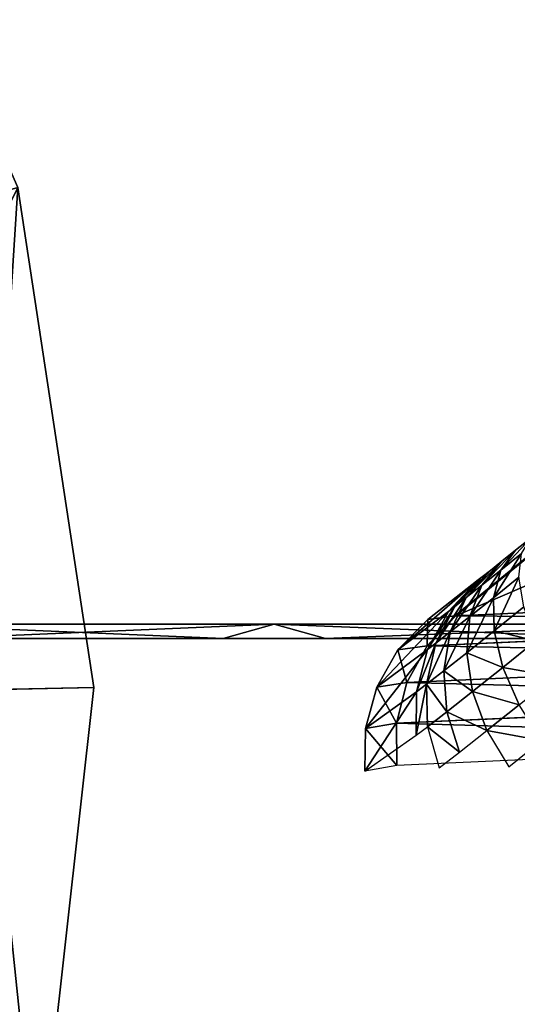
# Model space of a CAD drawing. Extents: x 34 to 1129, y -19 to 489.
# Tile 166 of 237: x 322.47 to 331.73, y 229.8 to 248.12. Entities that reach past the tile are written whole.
import ezdxf

# ---------------------------------------------------------------- set-up
doc = ezdxf.new("R2010")
doc.units = 0
doc.layers.get('0').update_dxf_attribs({"color": 13, "linetype": 'CONTINUOUS'})

# ---------------------------------------------------------------- blocks, each defined once
blk = doc.blocks.new('POPRZECZNY')
mesh = blk.add_polyface()
corners = [(10.79554198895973, 54.99999999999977, 1.999999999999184), (92.99927833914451, 54.8660254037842, 1.499999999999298), (10.78169706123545, 54.8660254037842, 1.499999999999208), (11.09741009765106, 54.99999999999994, 1.999999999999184), (92.99904450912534, 54.99999999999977, 1.999999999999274), (92.72427098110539, 54.99999999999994, 1.999999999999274)]
mesh.append_faces([[corners[k] for k in face] for face in [(0, 1, 2), (4, 3, 5)]], dxfattribs={"vtx0": -1})
mesh.append_faces([[corners[k] for k in face] for face in [(1, 3, 4)]], dxfattribs={"vtx0": -1, "vtx1": -1})
mesh.append_faces([[corners[k] for k in face] for face in [(1, 0, 3)]], dxfattribs={"vtx0": -1, "vtx2": -1})
mesh = blk.add_polyface()
corners = [(11.21728576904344, 54.99999999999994, 7.999999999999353), (92.9990445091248, 54.99999999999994, 7.999999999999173), (92.72427098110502, 54.99999999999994, 7.999999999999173), (92.99927833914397, 54.86602540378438, 8.49999999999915), (11.07802630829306, 54.86602540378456, 8.499999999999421)]
mesh.append_faces([[corners[k] for k in face] for face in [(0, 1, 2), (3, 0, 4)]], dxfattribs={"vtx0": -1})
mesh.append_faces([[corners[k] for k in face] for face in [(1, 0, 3)]], dxfattribs={"vtx0": -1, "vtx1": -1})
mesh = blk.add_polyface()
corners = [(11.27403676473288, 54.99999999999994, 2.701397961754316), (92.72427098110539, 54.99999999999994, 1.999999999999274), (11.09741009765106, 54.99999999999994, 1.999999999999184), (92.60808848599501, 54.99999999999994, 2.463825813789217), (92.42089539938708, 54.99999999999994, 3.725777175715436), (11.4622264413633, 54.99999999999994, 3.963349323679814), (92.35829675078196, 54.99999999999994, 4.999999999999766), (11.5251583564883, 54.99999999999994, 5.237572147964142), (92.42089539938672, 54.99999999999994, 6.274222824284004), (11.46222644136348, 54.99999999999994, 6.511794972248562), (92.60808848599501, 54.99999999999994, 7.536174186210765), (11.27403676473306, 54.99999999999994, 7.773746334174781), (92.72427098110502, 54.99999999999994, 7.999999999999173), (11.21728576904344, 54.99999999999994, 7.999999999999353)]
mesh.append_faces([[corners[k] for k in face] for face in [(0, 1, 2), (12, 11, 13)]], dxfattribs={"vtx0": -1})
mesh.append_faces([[corners[k] for k in face] for face in [(1, 0, 3), (3, 0, 4), (4, 5, 6), (6, 7, 8), (8, 9, 10), (10, 11, 12)]], dxfattribs={"vtx0": -1, "vtx1": -1})
mesh.append_faces([[corners[k] for k in face] for face in [(4, 0, 5), (6, 5, 7), (8, 7, 9), (10, 9, 11)]], dxfattribs={"vtx0": -1, "vtx2": -1})
mesh = blk.add_polyface()
corners = [(10.78169706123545, 54.8660254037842, 1.499999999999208), (92.99991717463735, 54.49999999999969, 1.133974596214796), (10.74387201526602, 54.49999999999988, 1.133974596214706), (92.99927833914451, 54.8660254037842, 1.499999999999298)]
mesh.append_faces([[corners[k] for k in face] for face in [(0, 1, 2), (1, 0, 3)]], dxfattribs={"vtx0": -1})
mesh = blk.add_polyface()
corners = [(92.9999171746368, 54.49999999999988, 8.866025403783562), (11.07802630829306, 54.86602540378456, 8.499999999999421), (10.94839145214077, 54.50000000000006, 8.866025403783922), (92.99927833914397, 54.86602540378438, 8.49999999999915)]
mesh.append_faces([[corners[k] for k in face] for face in [(0, 1, 2), (1, 0, 3)]], dxfattribs={"vtx0": -1})
mesh = blk.add_polyface()
corners = [(10.74387201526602, 54.49999999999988, 1.133974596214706), (93.00078984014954, 53.99999999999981, 0.9999999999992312), (10.69220204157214, 53.99999999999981, 0.9999999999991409), (92.99991717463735, 54.49999999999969, 1.133974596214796)]
mesh.append_faces([[corners[k] for k in face] for face in [(0, 1, 2), (1, 0, 3)]], dxfattribs={"vtx0": -1})
mesh = blk.add_polyface()
corners = [(93.000789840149, 53.99999999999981, 8.999999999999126), (10.94839145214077, 54.50000000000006, 8.866025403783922), (10.86311675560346, 54.00000000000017, 8.999999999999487), (92.9999171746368, 54.49999999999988, 8.866025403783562)]
mesh.append_faces([[corners[k] for k in face] for face in [(0, 1, 2), (1, 0, 3)]], dxfattribs={"vtx0": -1})
mesh = blk.add_polyface()
corners = [(10.69220204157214, 53.99999999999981, 0.9999999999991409), (93.09329238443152, 0.999999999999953, 0.999999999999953), (5.215184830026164, 0.999999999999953, 0.999999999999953), (93.00078984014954, 53.99999999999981, 0.9999999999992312)]
mesh.append_faces([[corners[k] for k in face] for face in [(0, 1, 2), (1, 0, 3)]], dxfattribs={"vtx0": -1})
mesh = blk.add_polyface()
corners = [(93.09329238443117, 1.000000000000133, 9.000000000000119), (10.86311675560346, 54.00000000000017, 8.999999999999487), (5.386099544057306, 1.000000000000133, 9.000000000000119), (93.000789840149, 53.99999999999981, 8.999999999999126)]
mesh.append_faces([[corners[k] for k in face] for face in [(0, 1, 2), (1, 0, 3)]], dxfattribs={"vtx0": -1})
mesh = blk.add_polyface()
corners = [(5.215184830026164, 0.999999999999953, 0.999999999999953), (93.09416504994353, 0.5000000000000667, 1.133974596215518), (5.163514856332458, 0.5000000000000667, 1.133974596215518), (93.09329238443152, 0.999999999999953, 0.999999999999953)]
mesh.append_faces([[corners[k] for k in face] for face in [(0, 1, 2), (1, 0, 3)]], dxfattribs={"vtx0": -1})
mesh = blk.add_polyface()
corners = [(93.09416504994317, 0.5000000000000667, 8.866025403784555), (5.386099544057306, 1.000000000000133, 9.000000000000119), (5.368034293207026, 0.5000000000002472, 8.866025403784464), (93.09329238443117, 1.000000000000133, 9.000000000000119)]
mesh.append_faces([[corners[k] for k in face] for face in [(0, 1, 2), (1, 0, 3)]], dxfattribs={"vtx0": -1})
mesh = blk.add_polyface()
corners = [(5.163514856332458, 0.5000000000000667, 1.133974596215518), (93.09480388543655, 0.1339745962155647, 1.49999999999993), (5.12568981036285, 0.1339745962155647, 1.49999999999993), (93.09416504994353, 0.5000000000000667, 1.133974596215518)]
mesh.append_faces([[corners[k] for k in face] for face in [(0, 1, 2), (1, 0, 3)]], dxfattribs={"vtx0": -1})
mesh = blk.add_polyface()
corners = [(5.422019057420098, 0.1339745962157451, 8.500000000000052), (93.09416504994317, 0.5000000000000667, 8.866025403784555), (5.368034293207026, 0.5000000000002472, 8.866025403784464), (93.09480388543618, 0.1339745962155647, 8.500000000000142)]
mesh.append_faces([[corners[k] for k in face] for face in [(0, 1, 2), (1, 0, 3)]], dxfattribs={"vtx0": -1})
mesh = blk.add_polyface()
corners = [(93.09503771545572, 0, 1.999999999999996), (5.12568981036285, 0.1339745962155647, 1.49999999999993), (93.09480388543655, 0.1339745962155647, 1.49999999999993), (5.111844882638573, 0, 1.999999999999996), (92.82026418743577, 1.804778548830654e-13, 1.999999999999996), (5.41371299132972, 0, 1.999999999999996)]
mesh.append_faces([[corners[k] for k in face] for face in [(0, 1, 2), (3, 4, 5)]], dxfattribs={"vtx0": -1})
mesh.append_faces([[corners[k] for k in face] for face in [(1, 0, 3)]], dxfattribs={"vtx0": -1, "vtx1": -1})
mesh.append_faces([[corners[k] for k in face] for face in [(3, 0, 4)]], dxfattribs={"vtx0": -1, "vtx2": -1})
mesh = blk.add_polyface()
corners = [(92.7040816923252, 1.804778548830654e-13, 2.46382581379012), (5.41371299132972, 0, 1.999999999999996), (92.82026418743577, 1.804778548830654e-13, 1.999999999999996), (5.590339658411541, 0, 2.701397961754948), (92.51688860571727, 1.804778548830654e-13, 3.725777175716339), (5.778529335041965, 0, 3.963349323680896), (92.45428995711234, 1.804778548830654e-13, 5.000000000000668), (5.841461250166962, 0, 5.237572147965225), (92.5168886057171, 1.804778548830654e-13, 6.274222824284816), (5.778529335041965, 0, 6.511794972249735), (92.70408169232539, 3.609557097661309e-13, 7.536174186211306), (5.590339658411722, 0, 7.773746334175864), (92.8202641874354, 1.804778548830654e-13, 8.000000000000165), (5.533588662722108, 1.804778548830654e-13, 7.999999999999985)]
mesh.append_faces([[corners[k] for k in face] for face in [(0, 1, 2), (11, 12, 13)]], dxfattribs={"vtx0": -1})
mesh.append_faces([[corners[k] for k in face] for face in [(1, 0, 3), (3, 4, 5), (5, 6, 7), (7, 8, 9), (9, 10, 11)]], dxfattribs={"vtx0": -1, "vtx1": -1})
mesh.append_faces([[corners[k] for k in face] for face in [(3, 0, 4), (5, 4, 6), (7, 6, 8), (9, 8, 10), (11, 10, 12)]], dxfattribs={"vtx0": -1, "vtx2": -1})
mesh = blk.add_polyface()
corners = [(93.09480388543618, 0.1339745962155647, 8.500000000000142), (92.8202641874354, 1.804778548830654e-13, 8.000000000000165), (93.09503771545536, 0, 8.000000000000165), (5.422019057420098, 0.1339745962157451, 8.500000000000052), (5.533588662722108, 1.804778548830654e-13, 7.999999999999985)]
mesh.append_faces([[corners[k] for k in face] for face in [(0, 1, 2)]], dxfattribs={"vtx0": -1})
mesh.append_faces([[corners[k] for k in face] for face in [(1, 0, 3)]], dxfattribs={"vtx0": -1, "vtx2": -1})
mesh.append_faces([[corners[k] for k in face] for face in [(3, 4, 1)]], dxfattribs={"vtx2": -1})
blk = doc.blocks.new('GROUP_18')
for p, q in [((72.08912134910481, 36.76569677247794, 77.99999999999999), (66.03855839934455, 36.64464440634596, 77.99999999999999)), ((70.07226703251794, 36.72534598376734, 74), (72.08912134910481, 36.76569677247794, 74)), ((72.08912134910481, 36.76569677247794, 74), (72.08912134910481, 36.76569677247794, 77.99999999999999))]:
    blk.add_line(p, q)
for points in [[(27.41210588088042, 1.0415448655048, 77.99999999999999), (18.64680251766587, 4.468487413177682, 77.99999999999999), (11.06712762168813, 10.04728717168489, 77.99999999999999), (5.189623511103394, 17.39775815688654, 77.99999999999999), (1.414832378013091, 26.01897791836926, 77.99999999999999), (0, 35.32342457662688, 77.99999999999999), (1.04154486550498, 44.67701546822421, 77.99999999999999), (4.468487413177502, 53.44231883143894, 77.99999999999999), (10.04728717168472, 61.02199372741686, 77.99999999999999), (17.39775815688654, 66.8994978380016, 77.99999999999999), (26.01897791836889, 70.6742889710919, 77.99999999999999), (35.32342457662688, 72.08912134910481, 77.99999999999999), (44.67701546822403, 71.04757648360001, 77.99999999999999), (53.44231883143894, 67.62063393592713, 77.99999999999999), (61.02199372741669, 62.04183417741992, 77.99999999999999), (61.02199372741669, 62.04183417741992, 77.99999999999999), (66.89949783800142, 54.69136319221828, 77.99999999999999), (70.67428897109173, 46.07014343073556, 77.99999999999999), (72.08912134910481, 36.76569677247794, 77.99999999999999), (71.04757648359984, 27.4121058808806, 77.99999999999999), (67.62063393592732, 18.64680251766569, 77.99999999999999), (62.04183417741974, 11.06712762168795, 77.99999999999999), (54.69136319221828, 5.189623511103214, 77.99999999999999), (46.07014343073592, 1.41483237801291, 77.99999999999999)], [(46.07014343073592, 1.41483237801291, 74), (54.69136319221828, 5.189623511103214, 74), (62.04183417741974, 11.06712762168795, 74), (67.62063393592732, 18.64680251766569, 74), (71.04757648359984, 27.4121058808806, 74), (72.08912134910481, 36.76569677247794, 74), (70.67428897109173, 46.07014343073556, 74), (66.89949783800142, 54.69136319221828, 74), (66.89949783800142, 54.69136319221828, 74), (61.02199372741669, 62.04183417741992, 74), (53.44231883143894, 67.62063393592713, 74), (44.67701546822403, 71.04757648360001, 74), (35.32342457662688, 72.08912134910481, 74), (26.01897791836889, 70.6742889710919, 74), (17.39775815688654, 66.8994978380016, 74), (10.04728717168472, 61.02199372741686, 74), (4.468487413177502, 53.44231883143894, 74), (1.04154486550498, 44.67701546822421, 74), (0, 35.32342457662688, 74), (1.414832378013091, 26.01897791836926, 74), (5.189623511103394, 17.39775815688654, 74), (11.06712762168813, 10.04728717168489, 74), (18.64680251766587, 4.468487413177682, 74), (27.41210588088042, 1.0415448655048, 74)]]:
    blk.add_polyline3d(points)
mesh = blk.add_polyface()
corners = [(66.03855839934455, 36.64464440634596, 77.99999999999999), (70.67428897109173, 46.07014343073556, 77.99999999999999), (64.86122461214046, 44.38721489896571, 77.99999999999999), (72.08912134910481, 36.76569677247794, 77.99999999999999)]
mesh.append_faces([[corners[k] for k in face] for face in [(0, 1, 2), (1, 0, 3)]], dxfattribs={"vtx0": -1})
mesh = blk.add_polyface()
corners = [(70.67428897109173, 46.07014343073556, 74), (70.07226703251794, 36.72534598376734, 74), (68.73660085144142, 45.50916725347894, 74), (72.08912134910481, 36.76569677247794, 74)]
mesh.append_faces([[corners[k] for k in face] for face in [(0, 1, 2), (1, 0, 3)]], dxfattribs={"vtx0": -1})
mesh = blk.add_polyface()
corners = [(70.67428897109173, 46.07014343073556, 74), (72.08912134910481, 36.76569677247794, 77.99999999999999), (72.08912134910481, 36.76569677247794, 74), (70.67428897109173, 46.07014343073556, 77.99999999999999)]
mesh.append_faces([[corners[k] for k in face] for face in [(0, 1, 2), (1, 0, 3)]], dxfattribs={"vtx0": -1})
mesh = blk.add_polyface()
corners = [(71.04757648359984, 27.4121058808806, 77.99999999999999), (66.03855839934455, 36.64464440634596, 77.99999999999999), (65.17185080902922, 28.86117919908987, 77.99999999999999), (72.08912134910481, 36.76569677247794, 77.99999999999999)]
mesh.append_faces([[corners[k] for k in face] for face in [(0, 1, 2), (1, 0, 3)]], dxfattribs={"vtx0": -1})
mesh = blk.add_polyface()
corners = [(70.07226703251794, 36.72534598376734, 74), (71.04757648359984, 27.4121058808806, 74), (69.08900125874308, 27.89513032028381, 74), (72.08912134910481, 36.76569677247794, 74)]
mesh.append_faces([[corners[k] for k in face] for face in [(0, 1, 2), (1, 0, 3)]], dxfattribs={"vtx0": -1})
mesh = blk.add_polyface()
corners = [(72.08912134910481, 36.76569677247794, 74), (71.04757648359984, 27.4121058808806, 77.99999999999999), (71.04757648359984, 27.4121058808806, 74), (72.08912134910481, 36.76569677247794, 77.99999999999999)]
mesh.append_faces([[corners[k] for k in face] for face in [(0, 1, 2), (1, 0, 3)]], dxfattribs={"vtx0": -1})
blk = doc.blocks.new('GROUP_20')
blk.add_blockref('GROUP_18', (0, 0))
blk = doc.blocks.new('GROUP_14')
for centre in [(249.9690986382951, 249.9690986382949, 5.000000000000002), (249.9690986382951, 249.9690986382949)]:
    blk.add_circle(centre, 249.9999999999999)
blk = doc.blocks.new('GROUP_17')
for p in [(0, 0), (0, 0, 325.0000000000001)]:
    blk.add_blockref('GROUP_14', p)
blk = doc.blocks.new('GROUP_26')
mesh = blk.add_polyface()
corners = [(154.8238085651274, 144.8226097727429, 120.0000000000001), (-33.78254711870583, -37.07747982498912, -28.30188679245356), (-36.51504918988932, -34.15627588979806, -28.30188679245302), (157.5563106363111, 141.9014058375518, 119.9999999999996)]
mesh.append_faces([[corners[k] for k in face] for face in [(0, 1, 2), (1, 0, 3)]], dxfattribs={"vtx0": -1})
mesh = blk.add_polyface()
corners = [(-33.78254711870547, -37.07747982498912, -24.30188679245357), (154.8238085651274, 144.8226097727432, 124), (-36.5150491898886, -34.1562758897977, -24.30188679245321), (157.5563106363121, 141.9014058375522, 123.9999999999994)]
mesh.append_faces([[corners[k] for k in face] for face in [(0, 1, 2), (1, 0, 3)]], dxfattribs={"vtx0": -1})
mesh = blk.add_polyface()
corners = [(157.5563106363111, 141.9014058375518, 119.9999999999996), (-33.78254711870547, -37.07747982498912, -24.30188679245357), (-33.78254711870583, -37.07747982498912, -28.30188679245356), (157.5563106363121, 141.9014058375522, 123.9999999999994)]
mesh.append_faces([[corners[k] for k in face] for face in [(0, 1, 2), (1, 0, 3)]], dxfattribs={"vtx0": -1})
blk = doc.blocks.new('GROUP_25')
at = {"extrusion": (-0.1766757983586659, -0.1652630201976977, 0.9702957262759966), "rotation": 46.91163252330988}
blk.add_blockref('GROUP_26', (-11.78730278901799, 399.3606730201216, -148.6332455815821), dxfattribs=at)
blk = doc.blocks.new('GROUP_24')
at = {"rotation": 344.8900966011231}
blk.add_blockref('GROUP_25', (-56.16953569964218, 73.09948532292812, 205.9999999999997), dxfattribs=at)
for name, p in [('GROUP_17', (0, 0)), ('GROUP_20', (214.0969600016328, 212.7227451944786, 54.00000000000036))]:
    blk.add_blockref(name, p)
blk = doc.blocks.new('GROUP_1')
for p, q in [((46.79655671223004, 823.679558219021), (47.74888392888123, 823.9479598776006, 0.2679491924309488)), ((45.8442294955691, 823.4111565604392, 0.2679491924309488), (46.79655671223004, 823.679558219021))]:
    blk.add_line(p, q)
blk.add_arc((1582.675890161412, 1256.548170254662), 1595.713182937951, 187.8609549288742, 196.910125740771)
mesh = blk.add_polyface()
corners = [(40.54001582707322, 850.3945028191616, 0.2679491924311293), (46.79655671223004, 823.679558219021), (39.58321595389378, 850.142509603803), (47.74888392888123, 823.9479598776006, 0.2679491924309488)]
mesh.append_faces([[corners[k] for k in face] for face in [(0, 1, 2), (1, 0, 3)]], dxfattribs={"vtx0": -1})
mesh = blk.add_polyface()
corners = [(39.58321595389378, 850.142509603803), (45.8442294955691, 823.4111565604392, 0.2679491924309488), (38.62641608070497, 849.8905163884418, 0.2679491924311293), (46.79655671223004, 823.679558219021)]
mesh.append_faces([[corners[k] for k in face] for face in [(0, 1, 2), (1, 0, 3)]], dxfattribs={"vtx0": -1})
mesh = blk.add_polyface()
corners = [(47.74888392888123, 823.9479598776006, 0.2679491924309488), (54.46368241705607, 797.3445005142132), (46.79655671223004, 823.679558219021), (55.41125560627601, 797.6292313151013, 0.2679491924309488)]
mesh.append_faces([[corners[k] for k in face] for face in [(0, 1, 2), (1, 0, 3)]], dxfattribs={"vtx0": -1})
mesh = blk.add_polyface()
corners = [(46.79655671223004, 823.679558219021), (53.51610922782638, 797.0597697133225, 0.2679491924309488), (45.8442294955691, 823.4111565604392, 0.2679491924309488), (54.46368241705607, 797.3445005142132)]
mesh.append_faces([[corners[k] for k in face] for face in [(0, 1, 2), (1, 0, 3)]], dxfattribs={"vtx0": -1})
blk = doc.blocks.new('GROUP_22')
for p, q in [((14.00124816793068, 16.97472470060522, 0.009639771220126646), (14.00135854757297, 3.025280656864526, 0.01049889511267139)), ((3.110624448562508, 7.548789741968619, 1.777875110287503), (3.028135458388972, 7.951805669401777, 1.794372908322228)), ((2.27085346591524, 7.818016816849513, 2.050076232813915), (2.409561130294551, 7.271154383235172, 2.022334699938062)), ((0.9592025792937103, 7.586287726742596, 3.104240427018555), (1.19528384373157, 6.79027583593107, 3.057024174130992)), ((1.565178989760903, 7.693345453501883, 2.496847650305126), (1.756274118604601, 7.012439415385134, 2.458628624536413)), ((2.409561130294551, 7.271154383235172, 2.022334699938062), (3.110624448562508, 7.548789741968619, 1.777875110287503)), ((3.241845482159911, 7.17251905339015, 1.751630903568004), (3.110624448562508, 7.548789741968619, 1.777875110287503)), ((0.4942205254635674, 7.504139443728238, 3.830861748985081), (0.7648208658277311, 6.619803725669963, 3.77674168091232)), ((1.756274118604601, 7.012439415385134, 2.458628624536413), (2.409561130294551, 7.271154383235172, 2.022334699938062)), ((2.409561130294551, 7.271154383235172, 2.022334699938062), (2.630213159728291, 6.750782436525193, 1.978204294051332)), ((2.630213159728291, 6.750782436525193, 1.978204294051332), (3.241845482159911, 7.17251905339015, 1.751630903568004)), ((3.412856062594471, 6.848635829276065, 1.717428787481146), (3.241845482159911, 7.17251905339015, 1.751630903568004)), ((1.19528384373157, 6.79027583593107, 3.057024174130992), (1.756274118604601, 7.012439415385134, 2.458628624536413)), ((1.756274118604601, 7.012439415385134, 2.458628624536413), (2.060262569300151, 6.357786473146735, 2.397830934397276)), ((0.7648208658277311, 6.619803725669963, 3.77674168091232), (1.19528384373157, 6.79027583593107, 3.057024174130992)), ((1.19528384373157, 6.79027583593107, 3.057024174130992), (1.57083490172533, 6.020313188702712, 2.981913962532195)), ((2.917772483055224, 6.292363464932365, 1.920692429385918), (3.412856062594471, 6.848635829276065, 1.717428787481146)), ((3.612002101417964, 6.599212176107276, 1.677599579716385), (3.412856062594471, 6.848635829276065, 1.717428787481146)), ((0.4942205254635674, 6.512640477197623, 4.568733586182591), (0.7648208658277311, 6.619803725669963, 3.77674168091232)), ((0.7648208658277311, 6.619803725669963, 3.77674168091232), (1.19528384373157, 5.761360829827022, 3.690649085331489)), ((2.060262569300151, 6.357786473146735, 2.397830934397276), (2.630213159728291, 6.750782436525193, 1.978204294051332)), ((2.630213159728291, 6.750782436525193, 1.978204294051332), (2.917772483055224, 6.292363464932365, 1.920692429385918)), ((3.252642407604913, 5.927137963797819, 1.853718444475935), (3.612002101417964, 6.599212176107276, 1.677599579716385)), ((3.825712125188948, 6.441245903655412, 1.634857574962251), (3.612002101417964, 6.599212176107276, 1.677599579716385)), ((0.4942205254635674, 6.512640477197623, 4.568733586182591), (0.9592025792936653, 5.598576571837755, 4.475737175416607)), ((3.825712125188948, 6.441245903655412, 1.634857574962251), (3.612002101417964, 5.679995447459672, 1.781846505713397)), ((8.911357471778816, 3.889488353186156, 0.6784856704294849), (3.825712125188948, 6.441245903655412, 1.634857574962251)), ((1.57083490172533, 6.020313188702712, 2.981913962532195), (2.060262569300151, 6.357786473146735, 2.397830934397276)), ((2.060262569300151, 6.357786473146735, 2.397830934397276), (2.456428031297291, 5.774000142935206, 2.318597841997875)), ((2.456428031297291, 5.774000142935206, 2.318597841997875), (2.917772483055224, 6.292363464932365, 1.920692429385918)), ((2.917772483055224, 6.292363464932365, 1.920692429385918), (3.252642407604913, 5.927137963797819, 1.853718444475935)), ((1.19528384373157, 5.761360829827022, 3.690649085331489), (1.57083490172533, 6.020313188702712, 2.981913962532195)), ((1.57083490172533, 6.020313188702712, 2.981913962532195), (2.060262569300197, 5.328871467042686, 2.884028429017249)), ((2.917772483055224, 5.30086449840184, 2.226328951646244), (3.252642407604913, 5.927137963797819, 1.853718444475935)), ((3.252642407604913, 5.927137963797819, 1.853718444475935), (3.612002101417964, 5.679995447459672, 1.781846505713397)), ((0.9592025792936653, 5.598576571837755, 4.475737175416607), (1.19528384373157, 5.761360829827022, 3.690649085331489)), ((1.19528384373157, 5.761360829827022, 3.690649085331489), (1.756274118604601, 4.98731222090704, 3.578451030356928)), ((2.060262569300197, 5.328871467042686, 2.884028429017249), (2.456428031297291, 5.774000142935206, 2.318597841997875)), ((2.456428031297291, 5.774000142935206, 2.318597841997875), (2.917772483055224, 5.30086449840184, 2.226328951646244)), ((3.612002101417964, 5.679995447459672, 1.781846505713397), (3.412856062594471, 4.970622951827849, 2.127312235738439)), ((3.612002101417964, 5.679995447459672, 1.781846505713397), (8.67596069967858, 3.141553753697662, 0.8129990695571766)), ((1.756274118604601, 4.98731222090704, 3.578451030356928), (2.060262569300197, 5.328871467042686, 2.884028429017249)), ((2.060262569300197, 5.328871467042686, 2.884028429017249), (2.630213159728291, 4.763071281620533, 2.770038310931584)), ((2.630213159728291, 4.763071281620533, 2.770038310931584), (2.917772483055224, 5.30086449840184, 2.226328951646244)), ((2.917772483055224, 5.30086449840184, 2.226328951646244), (3.412856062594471, 4.970622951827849, 2.127312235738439)), ((1.565178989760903, 4.772599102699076, 4.354541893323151), (1.756274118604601, 4.98731222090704, 3.578451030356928)), ((1.756274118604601, 4.98731222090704, 3.578451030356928), (2.409561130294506, 4.350408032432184, 3.447793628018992)), ((3.412856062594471, 4.970622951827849, 2.127312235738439), (3.241845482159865, 4.361470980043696, 2.64771184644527)), ((3.412856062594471, 4.970622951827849, 2.127312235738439), (8.457565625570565, 2.444429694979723, 1.144471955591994)), ((2.409561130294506, 4.350408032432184, 3.447793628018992), (2.630213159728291, 4.763071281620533, 2.770038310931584)), ((2.630213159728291, 4.763071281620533, 2.770038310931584), (3.241845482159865, 4.361470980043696, 2.64771184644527)), ((3.241845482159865, 4.361470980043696, 2.64771184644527), (3.110624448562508, 3.894052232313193, 3.307580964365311)), ((3.241845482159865, 4.361470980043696, 2.64771184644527), (8.271055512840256, 1.84562402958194, 1.650314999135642)), ((8.911357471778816, 3.889488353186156, 0.6784856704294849), (8.67596069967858, 3.141553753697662, 0.8129990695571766)), ((14.00135854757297, 3.025280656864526, 0.01049889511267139), (8.911357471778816, 3.889488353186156, 0.6784856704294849)), ((14.15139487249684, 3.00000000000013), (8.911357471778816, 3.889488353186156, 0.6784856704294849)), ((8.67596069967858, 3.141553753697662, 0.8129990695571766), (8.457565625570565, 2.444429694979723, 1.144471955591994)), ((8.67596069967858, 3.141553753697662, 0.8129990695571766), (14.11485872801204, 2.223322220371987, 0.1024983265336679)), ((14.15139487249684, 3.00000000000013), (14.00135854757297, 3.025280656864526, 0.01049889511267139)), ((14.15139487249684, 3.00000000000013), (14.11485872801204, 2.223322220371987, 0.1024983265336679)), ((48.84860512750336, 3.00000000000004), (14.15139487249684, 3.00000000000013)), ((8.457565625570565, 2.444429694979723, 1.144471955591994), (8.271055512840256, 1.84562402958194, 1.650314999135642)), ((8.457565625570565, 2.444429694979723, 1.144471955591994), (14.08610792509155, 1.499132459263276, 0.4030082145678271)), ((14.11485872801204, 2.223322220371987, 0.1024983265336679), (14.08610792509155, 1.499132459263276, 0.4030082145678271)), ((14.11485872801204, 2.223322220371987, 0.1024983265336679), (48.88514127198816, 2.223322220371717, 0.1024983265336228)), ((8.271055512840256, 1.84562402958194, 1.650314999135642), (14.0671017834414, 0.876783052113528, 0.881050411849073)), ((14.08610792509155, 1.499132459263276, 0.4030082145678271), (14.0671017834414, 0.876783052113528, 0.881050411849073)), ((14.08610792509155, 1.499132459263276, 0.4030082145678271), (48.91389207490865, 1.499132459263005, 0.4030082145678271)), ((14.0671017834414, 0.876783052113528, 0.881050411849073), (14.05913554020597, 0.3986860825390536, 1.504047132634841)), ((14.0671017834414, 0.876783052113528, 0.881050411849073), (48.93289821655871, 0.8767830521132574, 0.881050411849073))]:
    blk.add_line(p, q)
mesh = blk.add_polyface()
corners = [(14.15139487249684, 17.0000000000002), (14.00135854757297, 3.025280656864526, 0.01049889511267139), (14.00124816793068, 16.97472470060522, 0.009639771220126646), (14.15139487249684, 3.00000000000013), (48.84860512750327, 17.00000000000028), (48.84860512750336, 3.00000000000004), (48.9987518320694, 16.9747247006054, 0.009639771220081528), (48.99864145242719, 3.025280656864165, 0.01049889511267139)]
mesh.append_faces([[corners[k] for k in face] for face in [(0, 1, 2), (5, 6, 7)]], dxfattribs={"vtx0": -1})
mesh.append_faces([[corners[k] for k in face] for face in [(1, 0, 3), (3, 4, 5)]], dxfattribs={"vtx0": -1, "vtx1": -1})
mesh.append_faces([[corners[k] for k in face] for face in [(3, 0, 4), (5, 4, 6)]], dxfattribs={"vtx0": -1, "vtx2": -1})
mesh = blk.add_polyface()
corners = [(3.028135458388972, 7.951805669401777, 1.794372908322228), (2.409561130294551, 7.271154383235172, 2.022334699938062), (2.27085346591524, 7.818016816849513, 2.050076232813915), (3.110624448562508, 7.548789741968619, 1.777875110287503)]
mesh.append_faces([[corners[k] for k in face] for face in [(0, 1, 2), (1, 0, 3)]], dxfattribs={"vtx0": -1})
mesh = blk.add_polyface()
corners = [(2.27085346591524, 7.818016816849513, 2.050076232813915), (1.756274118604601, 7.012439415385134, 2.458628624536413), (1.565178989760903, 7.693345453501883, 2.496847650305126), (2.409561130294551, 7.271154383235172, 2.022334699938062)]
mesh.append_faces([[corners[k] for k in face] for face in [(0, 1, 2), (1, 0, 3)]], dxfattribs={"vtx0": -1})
mesh = blk.add_polyface()
corners = [(0.4942205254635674, 7.504139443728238, 3.830861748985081), (1.19528384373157, 6.79027583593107, 3.057024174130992), (0.7648208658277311, 6.619803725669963, 3.77674168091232), (0.9592025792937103, 7.586287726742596, 3.104240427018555)]
mesh.append_faces([[corners[k] for k in face] for face in [(0, 1, 2), (1, 0, 3)]], dxfattribs={"vtx0": -1})
mesh = blk.add_polyface()
corners = [(1.565178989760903, 7.693345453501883, 2.496847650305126), (1.19528384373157, 6.79027583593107, 3.057024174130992), (0.9592025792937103, 7.586287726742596, 3.104240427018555), (1.756274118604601, 7.012439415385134, 2.458628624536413)]
mesh.append_faces([[corners[k] for k in face] for face in [(0, 1, 2), (1, 0, 3)]], dxfattribs={"vtx0": -1})
mesh = blk.add_polyface()
corners = [(3.110624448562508, 7.548789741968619, 1.777875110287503), (2.630213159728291, 6.750782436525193, 1.978204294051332), (2.409561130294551, 7.271154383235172, 2.022334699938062), (3.241845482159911, 7.17251905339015, 1.751630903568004)]
mesh.append_faces([[corners[k] for k in face] for face in [(0, 1, 2), (1, 0, 3)]], dxfattribs={"vtx0": -1})
mesh = blk.add_polyface()
corners = [(0.2019205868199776, 7.452498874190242, 4.627193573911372), (0.7648208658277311, 6.619803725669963, 3.77674168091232), (0.4942205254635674, 6.512640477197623, 4.568733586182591), (0.4942205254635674, 7.504139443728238, 3.830861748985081)]
mesh.append_faces([[corners[k] for k in face] for face in [(0, 1, 2), (1, 0, 3)]], dxfattribs={"vtx0": -1})
mesh = blk.add_polyface()
corners = [(2.409561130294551, 7.271154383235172, 2.022334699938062), (2.060262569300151, 6.357786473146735, 2.397830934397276), (1.756274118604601, 7.012439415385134, 2.458628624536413), (2.630213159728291, 6.750782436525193, 1.978204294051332)]
mesh.append_faces([[corners[k] for k in face] for face in [(0, 1, 2), (1, 0, 3)]], dxfattribs={"vtx0": -1})
mesh = blk.add_polyface()
corners = [(3.241845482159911, 7.17251905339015, 1.751630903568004), (2.917772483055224, 6.292363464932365, 1.920692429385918), (2.630213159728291, 6.750782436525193, 1.978204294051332), (3.412856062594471, 6.848635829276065, 1.717428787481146)]
mesh.append_faces([[corners[k] for k in face] for face in [(0, 1, 2), (1, 0, 3)]], dxfattribs={"vtx0": -1})
mesh = blk.add_polyface()
corners = [(1.756274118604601, 7.012439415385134, 2.458628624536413), (1.57083490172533, 6.020313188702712, 2.981913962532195), (1.19528384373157, 6.79027583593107, 3.057024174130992), (2.060262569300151, 6.357786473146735, 2.397830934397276)]
mesh.append_faces([[corners[k] for k in face] for face in [(0, 1, 2), (1, 0, 3)]], dxfattribs={"vtx0": -1})
mesh = blk.add_polyface()
corners = [(0.7648208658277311, 6.619803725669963, 3.77674168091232), (1.57083490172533, 6.020313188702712, 2.981913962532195), (1.19528384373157, 5.761360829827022, 3.690649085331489), (1.19528384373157, 6.79027583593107, 3.057024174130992)]
mesh.append_faces([[corners[k] for k in face] for face in [(0, 1, 2), (1, 0, 3)]], dxfattribs={"vtx0": -1})
mesh = blk.add_polyface()
corners = [(3.412856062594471, 6.848635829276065, 1.717428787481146), (3.252642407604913, 5.927137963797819, 1.853718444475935), (2.917772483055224, 6.292363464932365, 1.920692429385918), (3.612002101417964, 6.599212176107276, 1.677599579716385)]
mesh.append_faces([[corners[k] for k in face] for face in [(0, 1, 2), (1, 0, 3)]], dxfattribs={"vtx0": -1})
mesh = blk.add_polyface()
corners = [(0.4942205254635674, 6.512640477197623, 4.568733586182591), (1.19528384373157, 5.761360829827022, 3.690649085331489), (0.9592025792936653, 5.598576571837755, 4.475737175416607), (0.7648208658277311, 6.619803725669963, 3.77674168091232)]
mesh.append_faces([[corners[k] for k in face] for face in [(0, 1, 2), (1, 0, 3)]], dxfattribs={"vtx0": -1})
mesh = blk.add_polyface()
corners = [(2.630213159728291, 6.750782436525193, 1.978204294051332), (2.456428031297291, 5.774000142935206, 2.318597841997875), (2.060262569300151, 6.357786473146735, 2.397830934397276), (2.917772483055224, 6.292363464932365, 1.920692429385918)]
mesh.append_faces([[corners[k] for k in face] for face in [(0, 1, 2), (1, 0, 3)]], dxfattribs={"vtx0": -1})
mesh = blk.add_polyface()
corners = [(3.612002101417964, 6.599212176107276, 1.677599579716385), (3.612002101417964, 5.679995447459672, 1.781846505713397), (3.252642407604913, 5.927137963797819, 1.853718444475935), (3.825712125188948, 6.441245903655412, 1.634857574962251)]
mesh.append_faces([[corners[k] for k in face] for face in [(0, 1, 2), (1, 0, 3)]], dxfattribs={"vtx0": -1})
mesh = blk.add_polyface()
corners = [(0.4019237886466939, 6.476089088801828, 5.379026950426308), (0.9592025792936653, 5.598576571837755, 4.475737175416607), (0.8786796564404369, 5.543053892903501, 5.283675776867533), (0.4942205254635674, 6.512640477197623, 4.568733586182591)]
mesh.append_faces([[corners[k] for k in face] for face in [(0, 1, 2), (1, 0, 3)]], dxfattribs={"vtx0": -1})
mesh = blk.add_polyface()
corners = [(3.825712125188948, 6.441245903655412, 1.634857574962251), (8.67596069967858, 3.141553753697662, 0.8129990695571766), (3.612002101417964, 5.679995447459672, 1.781846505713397), (8.911357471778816, 3.889488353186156, 0.6784856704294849)]
mesh.append_faces([[corners[k] for k in face] for face in [(0, 1, 2), (1, 0, 3)]], dxfattribs={"vtx0": -1})
mesh = blk.add_polyface()
corners = [(2.060262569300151, 6.357786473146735, 2.397830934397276), (2.060262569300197, 5.328871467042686, 2.884028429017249), (1.57083490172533, 6.020313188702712, 2.981913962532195), (2.456428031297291, 5.774000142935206, 2.318597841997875)]
mesh.append_faces([[corners[k] for k in face] for face in [(0, 1, 2), (1, 0, 3)]], dxfattribs={"vtx0": -1})
mesh = blk.add_polyface()
corners = [(2.917772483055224, 6.292363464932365, 1.920692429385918), (2.917772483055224, 5.30086449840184, 2.226328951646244), (2.456428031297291, 5.774000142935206, 2.318597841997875), (3.252642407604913, 5.927137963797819, 1.853718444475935)]
mesh.append_faces([[corners[k] for k in face] for face in [(0, 1, 2), (1, 0, 3)]], dxfattribs={"vtx0": -1})
mesh = blk.add_polyface()
corners = [(1.19528384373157, 5.761360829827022, 3.690649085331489), (2.060262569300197, 5.328871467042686, 2.884028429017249), (1.756274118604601, 4.98731222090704, 3.578451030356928), (1.57083490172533, 6.020313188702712, 2.981913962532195)]
mesh.append_faces([[corners[k] for k in face] for face in [(0, 1, 2), (1, 0, 3)]], dxfattribs={"vtx0": -1})
mesh = blk.add_polyface()
corners = [(3.252642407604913, 5.927137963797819, 1.853718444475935), (3.412856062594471, 4.970622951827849, 2.127312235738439), (2.917772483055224, 5.30086449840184, 2.226328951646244), (3.612002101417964, 5.679995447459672, 1.781846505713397)]
mesh.append_faces([[corners[k] for k in face] for face in [(0, 1, 2), (1, 0, 3)]], dxfattribs={"vtx0": -1})
mesh = blk.add_polyface()
corners = [(0.9592025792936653, 5.598576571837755, 4.475737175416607), (1.756274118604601, 4.98731222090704, 3.578451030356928), (1.565178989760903, 4.772599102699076, 4.354541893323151), (1.19528384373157, 5.761360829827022, 3.690649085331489)]
mesh.append_faces([[corners[k] for k in face] for face in [(0, 1, 2), (1, 0, 3)]], dxfattribs={"vtx0": -1})
mesh = blk.add_polyface()
corners = [(2.456428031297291, 5.774000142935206, 2.318597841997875), (2.630213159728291, 4.763071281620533, 2.770038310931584), (2.060262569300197, 5.328871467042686, 2.884028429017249), (2.917772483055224, 5.30086449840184, 2.226328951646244)]
mesh.append_faces([[corners[k] for k in face] for face in [(0, 1, 2), (1, 0, 3)]], dxfattribs={"vtx0": -1})
mesh = blk.add_polyface()
corners = [(3.612002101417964, 5.679995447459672, 1.781846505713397), (8.457565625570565, 2.444429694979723, 1.144471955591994), (3.412856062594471, 4.970622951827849, 2.127312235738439), (8.67596069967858, 3.141553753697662, 0.8129990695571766)]
mesh.append_faces([[corners[k] for k in face] for face in [(0, 1, 2), (1, 0, 3)]], dxfattribs={"vtx0": -1})
mesh = blk.add_polyface()
corners = [(1.756274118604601, 4.98731222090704, 3.578451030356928), (2.630213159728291, 4.763071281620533, 2.770038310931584), (2.409561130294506, 4.350408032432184, 3.447793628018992), (2.060262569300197, 5.328871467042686, 2.884028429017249)]
mesh.append_faces([[corners[k] for k in face] for face in [(0, 1, 2), (1, 0, 3)]], dxfattribs={"vtx0": -1})
mesh = blk.add_polyface()
corners = [(2.917772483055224, 5.30086449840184, 2.226328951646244), (3.241845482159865, 4.361470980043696, 2.64771184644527), (2.630213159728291, 4.763071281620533, 2.770038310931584), (3.412856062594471, 4.970622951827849, 2.127312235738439)]
mesh.append_faces([[corners[k] for k in face] for face in [(0, 1, 2), (1, 0, 3)]], dxfattribs={"vtx0": -1})
mesh = blk.add_polyface()
corners = [(1.565178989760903, 4.772599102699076, 4.354541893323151), (2.409561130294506, 4.350408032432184, 3.447793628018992), (2.270853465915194, 4.090997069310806, 4.213406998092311), (1.756274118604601, 4.98731222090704, 3.578451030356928)]
mesh.append_faces([[corners[k] for k in face] for face in [(0, 1, 2), (1, 0, 3)]], dxfattribs={"vtx0": -1})
mesh = blk.add_polyface()
corners = [(3.412856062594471, 4.970622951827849, 2.127312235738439), (8.271055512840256, 1.84562402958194, 1.650314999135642), (3.241845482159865, 4.361470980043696, 2.64771184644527), (8.457565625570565, 2.444429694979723, 1.144471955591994)]
mesh.append_faces([[corners[k] for k in face] for face in [(0, 1, 2), (1, 0, 3)]], dxfattribs={"vtx0": -1})
mesh = blk.add_polyface()
corners = [(3.110624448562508, 3.894052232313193, 3.307580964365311), (2.630213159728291, 4.763071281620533, 2.770038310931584), (3.241845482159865, 4.361470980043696, 2.64771184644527), (2.409561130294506, 4.350408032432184, 3.447793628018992)]
mesh.append_faces([[corners[k] for k in face] for face in [(0, 1, 2), (1, 0, 3)]], dxfattribs={"vtx0": -1})
mesh = blk.add_polyface()
corners = [(8.12914071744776, 1.385944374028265, 2.296055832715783), (3.241845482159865, 4.361470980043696, 2.64771184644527), (8.271055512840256, 1.84562402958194, 1.650314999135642), (3.110624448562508, 3.894052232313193, 3.307580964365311)]
mesh.append_faces([[corners[k] for k in face] for face in [(0, 1, 2), (1, 0, 3)]], dxfattribs={"vtx0": -1})
mesh = blk.add_polyface()
corners = [(8.911357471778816, 3.889488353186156, 0.6784856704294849), (14.11485872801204, 2.223322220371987, 0.1024983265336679), (8.67596069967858, 3.141553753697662, 0.8129990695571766), (14.00135854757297, 3.025280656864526, 0.01049889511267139), (14.15139487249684, 3.00000000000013)]
mesh.append_faces([[corners[k] for k in face] for face in [(0, 1, 2), (1, 3, 4)]], dxfattribs={"vtx0": -1})
mesh.append_faces([[corners[k] for k in face] for face in [(1, 0, 3)]], dxfattribs={"vtx0": -1, "vtx2": -1})
mesh = blk.add_polyface()
corners = [(8.67596069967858, 3.141553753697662, 0.8129990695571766), (14.08610792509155, 1.499132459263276, 0.4030082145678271), (8.457565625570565, 2.444429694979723, 1.144471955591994), (14.11485872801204, 2.223322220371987, 0.1024983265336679)]
mesh.append_faces([[corners[k] for k in face] for face in [(0, 1, 2), (1, 0, 3)]], dxfattribs={"vtx0": -1})
mesh = blk.add_polyface()
corners = [(14.15139487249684, 3.00000000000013), (48.88514127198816, 2.223322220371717, 0.1024983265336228), (14.11485872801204, 2.223322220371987, 0.1024983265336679), (48.84860512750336, 3.00000000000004)]
mesh.append_faces([[corners[k] for k in face] for face in [(0, 1, 2), (1, 0, 3)]], dxfattribs={"vtx0": -1})
mesh = blk.add_polyface()
corners = [(8.457565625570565, 2.444429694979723, 1.144471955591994), (14.0671017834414, 0.876783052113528, 0.881050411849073), (8.271055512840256, 1.84562402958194, 1.650314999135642), (14.08610792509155, 1.499132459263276, 0.4030082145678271)]
mesh.append_faces([[corners[k] for k in face] for face in [(0, 1, 2), (1, 0, 3)]], dxfattribs={"vtx0": -1})
mesh = blk.add_polyface()
corners = [(14.11485872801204, 2.223322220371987, 0.1024983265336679), (48.91389207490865, 1.499132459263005, 0.4030082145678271), (14.08610792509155, 1.499132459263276, 0.4030082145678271), (48.88514127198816, 2.223322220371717, 0.1024983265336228)]
mesh.append_faces([[corners[k] for k in face] for face in [(0, 1, 2), (1, 0, 3)]], dxfattribs={"vtx0": -1})
mesh = blk.add_polyface()
corners = [(14.05913554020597, 0.3986860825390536, 1.504047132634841), (8.271055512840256, 1.84562402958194, 1.650314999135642), (14.0671017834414, 0.876783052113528, 0.881050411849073), (8.12914071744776, 1.385944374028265, 2.296055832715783)]
mesh.append_faces([[corners[k] for k in face] for face in [(0, 1, 2), (1, 0, 3)]], dxfattribs={"vtx0": -1})
mesh = blk.add_polyface()
corners = [(14.08610792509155, 1.499132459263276, 0.4030082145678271), (48.93289821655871, 0.8767830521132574, 0.881050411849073), (14.0671017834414, 0.876783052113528, 0.881050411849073), (48.91389207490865, 1.499132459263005, 0.4030082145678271)]
mesh.append_faces([[corners[k] for k in face] for face in [(0, 1, 2), (1, 0, 3)]], dxfattribs={"vtx0": -1})
mesh = blk.add_polyface()
corners = [(48.94086445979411, 0.3986860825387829, 1.504047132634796), (14.0671017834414, 0.876783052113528, 0.881050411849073), (48.93289821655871, 0.8767830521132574, 0.881050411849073), (14.05913554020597, 0.3986860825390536, 1.504047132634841)]
mesh.append_faces([[corners[k] for k in face] for face in [(0, 1, 2), (1, 0, 3)]], dxfattribs={"vtx0": -1})
blk = doc.blocks.new('GROUP_2')
at = {"extrusion": (0.5861172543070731, -0.7910598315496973, 0.1751882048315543), "rotation": 284.5859119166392}
blk.add_blockref('GROUP_22', (45.44469743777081, 774.6977745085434, 149.9904465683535), dxfattribs=at)
at = {"extrusion": (0, -1, -3.33066907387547e-16)}
blk.add_blockref('GROUP_1', (0, -6.437374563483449e-15, -19.32757179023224), dxfattribs=at)
blk = doc.blocks.new('GROUP_21')
for name, p in [('GROUP_24', (0, 0, 1384.582798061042)), ('GROUP_2', (242.742711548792, 231.3431354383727, -0.5815936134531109))]:
    blk.add_blockref(name, p)
at = {"extrusion": (-0.8660254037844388, 0.4999999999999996, -4.718447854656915e-16)}
blk.add_blockref('POPRZECZNY', (-445.2231815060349, 1034.196195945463, -97.24525851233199), dxfattribs=at)

msp = doc.modelspace()

# ---------------------------------------------------------------- block references
msp.add_blockref('GROUP_21', (37.66563544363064, -13.7981060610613, -11.83612070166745))

doc.saveas('drawing.dxf')
